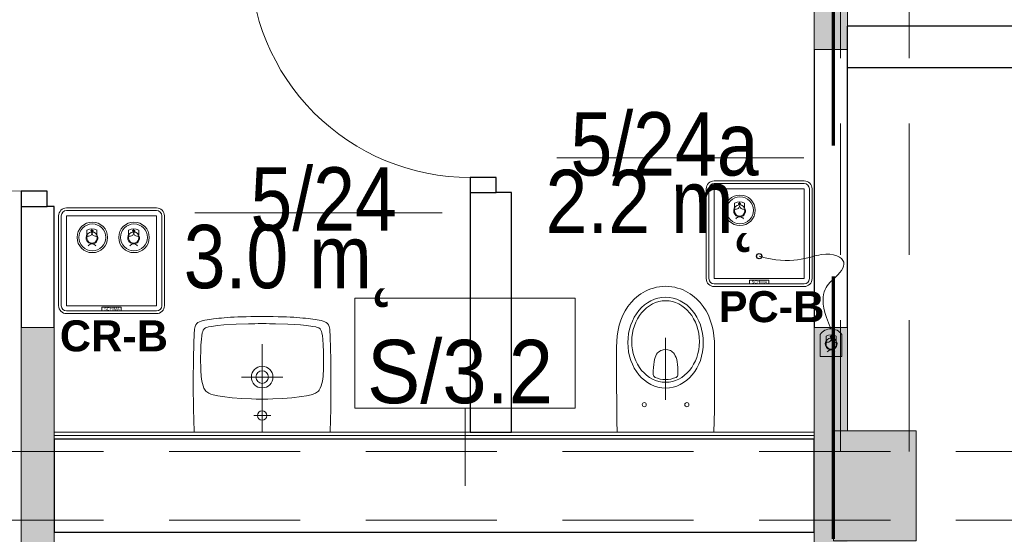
# Model space of a CAD drawing. Header units: centimetres. Extents: x -1316 to 21770, y -8842 to 3590.
# Tile 13 of 125: x -323 to 34, y 391 to 578. Entities that reach past the tile are written whole.
import ezdxf

# ---------------------------------------------------------------- set-up
doc = ezdxf.new("R2010")
doc.units = ezdxf.units.CM
for name, pattern in [('Długa kreska', [142.875, 95.25, -47.625]), ('Hidden', [71.4375, 47.625, -23.8125]), ('Ukryte', [71.438, 47.625, -23.813])]:
    doc.linetypes.add(name, pattern=pattern)
for name, color, linetype, lineweight in [('A-AREA-IDEN', 2, 'Continuous', 13), ('A-DETL', 90, 'Continuous', 9), ('A-DETL-GENF', 92, 'Continuous', 9), ('A-DETL-HDLN', 90, 'Ukryte', 9), ('A-DETL-MEDM', 33, 'Continuous', 13), ('A-DOOR', 31, 'Continuous', 13), ('A-WALL', 113, 'Continuous', 13), ('A-WALL-FNSH', 113, 'Continuous', 13), ('A-WALL-IDEN', 211, 'Continuous', 13), ('A-WALL-PATT', 111, 'Continuous', 13), ('P-SANR-FIXT', 6, 'Continuous', 9), ('PRZYW_Elementy_inst_przyw', 7, 'Continuous', 9), ('S-COLS', 52, 'Continuous', 13)]:
    doc.layers.add(name, color=color, linetype=linetype, lineweight=lineweight)
doc.styles.add('adam', font='arialbd.ttf')
doc.styles.add('Arial_11', font='arial.ttf', dxfattribs={"width": 0.85, "height": 23})
doc.styles.add('Arial_12', font='arial.ttf', dxfattribs={"width": 0.9, "height": 23})

# ---------------------------------------------------------------- blocks, each defined once
blk = doc.blocks.new('M_Concrete-rengular-Column - 300 x 400mm-1794511-5_piętro III __10_50 m_ - stan projektowany')
at = {"layer": 'S-COLS', "lineweight": 9}
blk.add_hatch(color=254, dxfattribs=at).paths.add_polyline_path([(15, -20), (15, 20), (-15, 20), (-15, -20)], flags=0)
for p, q in [((15, 20), (-15, 20)), ((-15, 20), (-15, -20)), ((15, -20), (15, 20)), ((-15, -20), (15, -20))]:
    blk.add_line(p, q, dxfattribs=at)
blk = doc.blocks.new('DRZWI 1S - automatyczna etykieta - Drzwi 80 _łazienkowe_-2398094-5_piętro III __10_50 m_ - stan projektowany')
at = {"layer": 'A-DETL-GENF'}
for p, q in [((-45.5, 7.5), (-45.5, -2)), ((-40, 7.5), (-45.5, 7.5)), ((-40, -2), (-40, 7.5)), ((45.5, 7.5), (40, 7.5)), ((40, 7.5), (40, -2)), ((45.5, -2), (45.5, 7.5)), ((-45.5, -2), (-40, -2)), ((40, -2), (45.5, -2))]:
    blk.add_line(p, q, dxfattribs=at)
at = {"layer": 'A-DETL-MEDM', "lineweight": 25}
for p, q in [((-40, 7.5), (-45.5, 7.5)), ((-45.5, 7.5), (-45.5, -2)), ((-40, -2), (-40, 7.5)), ((40, -2), (40, 7.5)), ((40, 7.5), (45.5, 7.5)), ((45.5, 7.5), (45.5, -2)), ((-45.5, -2), (-40, -2)), ((45.5, -2), (40, -2))]:
    blk.add_line(p, q, dxfattribs=at)
at = {"layer": 'A-DOOR'}
blk.add_line((40, 7.5), (40, 87.5), dxfattribs=at)
blk.add_arc((40, 7.5), 80, 90, 180, dxfattribs=at)
blk = doc.blocks.new('Miska ustępowa Nova Pro - Type 1-2357339-5_piętro III __10_50 m_ - stan projektowany')
at = {"layer": 'P-SANR-FIXT'}
for p, q in [((7.14, 71.54), (6.17, 71.14)), ((8.15, 71.86), (7.14, 71.54)), ((9.18, 72.13), (8.15, 71.86)), ((10.24, 72.33), (9.18, 72.13)), ((11.35, 72.45), (10.24, 72.33)), ((12.51, 72.5), (11.35, 72.45)), ((13.65, 72.45), (12.51, 72.5)), ((14.76, 72.33), (13.65, 72.45)), ((15.82, 72.13), (14.76, 72.33)), ((16.85, 71.86), (15.82, 72.13)), ((17.86, 71.54), (16.85, 71.86)), ((18.83, 71.14), (17.86, 71.54)), ((1.98, 68.53), (1.27, 67.89)), ((2.72, 69.12), (1.98, 68.53)), ((3.54, 69.69), (2.72, 69.12)), ((4.37, 70.21), (3.54, 69.69)), ((5.26, 70.7), (4.37, 70.21)), ((6.17, 71.14), (5.26, 70.7)), ((19.74, 70.7), (18.83, 71.14)), ((20.63, 70.21), (19.74, 70.7)), ((21.46, 69.69), (20.63, 70.21)), ((22.28, 69.12), (21.46, 69.69)), ((23.02, 68.53), (22.28, 69.12)), ((23.73, 67.89), (23.02, 68.53)), ((-1.2, 65.13), (-2.19, 63.57)), ((-0.04, 66.56), (-1.2, 65.13)), ((1.27, 67.89), (-0.04, 66.56)), ((25.04, 66.56), (23.73, 67.89)), ((26.2, 65.13), (25.04, 66.56)), ((27.19, 63.57), (26.2, 65.13)), ((-3.03, 61.94), (-3.74, 60.22)), ((-2.19, 63.57), (-3.03, 61.94)), ((28.03, 61.94), (27.19, 63.57)), ((28.74, 60.22), (28.03, 61.94)), ((-4.31, 58.39), (-4.73, 56.49)), ((-3.74, 60.22), (-4.31, 58.39)), ((29.31, 58.39), (28.74, 60.22)), ((29.75, 56.49), (29.31, 58.39)), ((-5.05, 54.52), (-5.24, 52.47)), ((-4.73, 56.49), (-5.05, 54.52)), ((12.5, 31.27), (12.5, 53.76)), ((30.05, 54.52), (29.75, 56.49)), ((30.24, 52.47), (30.05, 54.52)), ((-5.24, 52.47), (-5.32, 50.35)), ((-5.32, 50.35), (-5.32, 42.86)), ((30.32, 50.35), (30.24, 52.47)), ((30.32, 42.86), (30.32, 50.35)), ((8.47, 45.91), (8.69, 46.65)), ((8.69, 46.65), (8.96, 47.27)), ((8.96, 47.27), (9.26, 47.81)), ((9.26, 47.81), (9.6, 48.26)), ((9.6, 48.26), (9.97, 48.6)), ((9.97, 48.6), (10.37, 48.9)), ((10.37, 48.9), (10.79, 49.14)), ((10.79, 49.14), (11.21, 49.32)), ((11.21, 49.32), (11.62, 49.44)), ((11.62, 49.44), (12.51, 49.54)), ((12.51, 49.54), (13.38, 49.44)), ((13.38, 49.44), (13.8, 49.32)), ((13.8, 49.32), (14.24, 49.14)), ((14.24, 49.14), (14.63, 48.9)), ((14.63, 48.9), (15.03, 48.6)), ((15.03, 48.6), (15.4, 48.26)), ((15.4, 48.26), (15.74, 47.81)), ((15.74, 47.81), (16.04, 47.27)), ((16.04, 47.27), (16.31, 46.65)), ((16.31, 46.65), (16.53, 45.91)), ((8.05, 41.8), (8.1, 43.03)), ((8.1, 43.03), (8.2, 44.11)), ((8.2, 44.11), (8.32, 45.08)), ((8.32, 45.08), (8.47, 45.91)), ((16.53, 45.91), (16.71, 45.08)), ((16.71, 45.08), (16.83, 44.11)), ((16.83, 44.11), (16.9, 43.03)), ((16.9, 43.03), (16.95, 41.8)), ((-5.32, 42.86), (-5.29, 35.28)), ((8.05, 40.44), (8.05, 41.8)), ((8.1, 40.12), (8.05, 40.44)), ((8.22, 39.82), (8.1, 40.12)), ((8.42, 39.58), (8.22, 39.82)), ((8.67, 39.4), (8.42, 39.58)), ((9.6, 39.06), (8.67, 39.4)), ((16.34, 39.4), (15.4, 39.06)), ((16.58, 39.58), (16.34, 39.4)), ((16.78, 39.82), (16.58, 39.58)), ((16.93, 40.12), (16.78, 39.82)), ((16.95, 40.44), (16.93, 40.12)), ((16.95, 41.8), (16.95, 40.44)), ((30.29, 35.28), (30.32, 42.86)), ((10.56, 38.79), (9.6, 39.06)), ((11.53, 38.64), (10.56, 38.79)), ((12.51, 38.59), (11.53, 38.64)), ((13.47, 38.64), (12.51, 38.59)), ((14.44, 38.79), (13.47, 38.64)), ((15.4, 39.06), (14.44, 38.79)), ((-5.29, 35.28), (-5.24, 31.44)), ((30.27, 31.44), (30.29, 35.28)), ((-5.24, 31.44), (-5.2, 27.52)), ((30.22, 27.52), (30.27, 31.44)), ((-5.2, 27.52), (-5.15, 23.54)), ((30.15, 23.54), (30.22, 27.52)), ((-5.15, 23.54), (-5.05, 19.5)), ((30.05, 19.5), (30.15, 23.54))]:
    blk.add_line(p, q, dxfattribs=at)
for centre in [(4.76, 29.5), (20.24, 29.5)]:
    blk.add_circle(centre, 0.752, dxfattribs=at)
for centre, major_axis, ratio in [((12.5, 52.01), (0, 16.5), 0.830338), ((12.5, 52.42), (0, 14.8), 0.83084)]:
    blk.add_ellipse(centre, major_axis=major_axis, ratio=ratio, dxfattribs=at)
blk = doc.blocks.new('Umywalka koło Nova Pro - Pro 50-2362071-5_piętro III __10_50 m_ - stan projektowany')
at = {"layer": 'P-SANR-FIXT'}
for p, q in [((-4.2, 60.75), (-3.27, 60.86)), ((-3.27, 60.86), (-4.2, 60.75)), ((-3.27, 60.86), (-2.28, 60.94)), ((-2.28, 60.94), (-3.27, 60.86)), ((-2.28, 60.94), (-1.24, 61.02)), ((-1.24, 61.02), (-2.28, 60.94)), ((-1.24, 61.02), (-0.15, 61.13)), ((-0.15, 61.13), (-1.24, 61.02)), ((-0.15, 61.13), (1.05, 61.21)), ((1.05, 61.21), (-0.15, 61.13)), ((1.05, 61.21), (2.3, 61.26)), ((2.3, 61.26), (1.05, 61.21)), ((2.3, 61.26), (3.66, 61.34)), ((3.66, 61.34), (2.3, 61.26)), ((3.66, 61.34), (5.12, 61.39)), ((5.12, 61.39), (3.66, 61.34)), ((5.12, 61.39), (6.72, 61.45)), ((6.72, 61.45), (5.12, 61.39)), ((6.72, 61.45), (8.45, 61.47)), ((8.45, 61.47), (6.72, 61.45)), ((8.45, 61.47), (10.4, 61.5)), ((10.4, 61.5), (8.45, 61.47)), ((10.4, 61.5), (14.63, 61.5)), ((14.63, 61.5), (10.4, 61.5)), ((14.63, 61.5), (16.55, 61.47)), ((16.55, 61.47), (14.63, 61.5)), ((16.55, 61.47), (18.31, 61.45)), ((18.31, 61.45), (16.55, 61.47)), ((18.31, 61.45), (19.88, 61.39)), ((19.88, 61.39), (18.31, 61.45)), ((19.88, 61.39), (21.34, 61.34)), ((21.34, 61.34), (19.88, 61.39)), ((21.34, 61.34), (22.7, 61.26)), ((22.7, 61.26), (21.34, 61.34)), ((22.7, 61.26), (23.98, 61.21)), ((23.98, 61.21), (22.7, 61.26)), ((23.98, 61.21), (25.15, 61.13)), ((25.15, 61.13), (23.98, 61.21)), ((25.15, 61.13), (26.24, 61.02)), ((26.24, 61.02), (25.15, 61.13)), ((26.24, 61.02), (27.31, 60.94)), ((27.31, 60.94), (26.24, 61.02)), ((27.31, 60.94), (28.29, 60.86)), ((28.29, 60.86), (27.31, 60.94)), ((28.29, 60.86), (29.23, 60.75)), ((29.23, 60.75), (28.29, 60.86)), ((-12, 56.87), (-11.92, 57.37)), ((-11.92, 57.37), (-11.82, 57.88)), ((-11.82, 57.88), (-11.71, 58.17)), ((-11.6, 58.46), (-11.79, 57.88)), ((-11.71, 58.17), (-11.6, 58.46)), ((-11.6, 58.46), (-11.26, 58.97)), ((-11.26, 58.97), (-11.6, 58.46)), ((-11.26, 58.97), (-10.8, 59.34)), ((-10.8, 59.34), (-11.26, 58.97)), ((-10.8, 59.34), (-10.24, 59.61)), ((-10.24, 59.61), (-10.8, 59.34)), ((-10.24, 59.61), (-9.61, 59.82)), ((-9.61, 59.82), (-10.24, 59.61)), ((-9.61, 59.82), (-8.94, 60.01)), ((-8.94, 60.01), (-9.61, 59.82)), ((-8.94, 60.01), (-8.25, 60.14)), ((-8.25, 60.14), (-8.94, 60.01)), ((-8.51, 57.05), (-8.03, 57.35)), ((-8.25, 60.14), (-7.5, 60.3)), ((-7.5, 60.3), (-8.25, 60.14)), ((-8.03, 57.35), (-7.53, 57.56)), ((-7.53, 57.56), (-6.97, 57.72)), ((-7.5, 60.3), (-6.73, 60.41)), ((-6.73, 60.41), (-7.5, 60.3)), ((-6.97, 57.72), (-5.88, 57.93)), ((-6.73, 60.41), (-5.93, 60.54)), ((-5.93, 60.54), (-6.73, 60.41)), ((-5.93, 60.54), (-5.1, 60.65)), ((-5.1, 60.65), (-5.93, 60.54)), ((-5.88, 57.93), (-3.64, 58.25)), ((-5.1, 60.65), (-4.2, 60.75)), ((-4.2, 60.75), (-5.1, 60.65)), ((-3.64, 58.25), (-1.4, 58.44)), ((-1.4, 58.44), (3.1, 58.68)), ((3.1, 58.68), (7.6, 58.81)), ((7.6, 58.81), (9.86, 58.89)), ((9.86, 58.89), (11.04, 58.92)), ((11.04, 58.92), (11.7, 58.92)), ((11.7, 58.92), (12.5, 58.94)), ((12.5, 58.94), (13.3, 58.92)), ((13.3, 58.92), (13.99, 58.92)), ((13.99, 58.92), (15.14, 58.89)), ((15.14, 58.89), (17.4, 58.81)), ((17.4, 58.81), (21.9, 58.68)), ((21.9, 58.68), (26.4, 58.44)), ((26.4, 58.44), (28.64, 58.25)), ((28.64, 58.25), (30.88, 57.93)), ((29.23, 60.75), (30.1, 60.65)), ((30.1, 60.65), (29.23, 60.75)), ((30.1, 60.65), (30.93, 60.54)), ((30.93, 60.54), (30.1, 60.65)), ((30.88, 57.93), (31.97, 57.72)), ((30.93, 60.54), (31.76, 60.41)), ((31.76, 60.41), (30.93, 60.54)), ((31.76, 60.41), (32.5, 60.3)), ((32.5, 60.3), (31.76, 60.41)), ((31.97, 57.72), (32.53, 57.56)), ((32.5, 60.3), (33.25, 60.14)), ((33.25, 60.14), (32.5, 60.3)), ((32.53, 57.56), (33.06, 57.35)), ((33.06, 57.35), (33.54, 57.05)), ((33.25, 60.14), (33.97, 60.01)), ((33.97, 60.01), (33.25, 60.14)), ((33.97, 60.01), (34.63, 59.82)), ((34.63, 59.82), (33.97, 60.01)), ((34.63, 59.82), (35.24, 59.61)), ((35.24, 59.61), (34.63, 59.82)), ((35.24, 59.61), (35.8, 59.34)), ((35.8, 59.34), (35.24, 59.61)), ((35.8, 59.34), (36.28, 58.97)), ((36.28, 58.97), (35.8, 59.34)), ((36.28, 58.97), (36.6, 58.46)), ((36.6, 58.46), (36.28, 58.97)), ((36.6, 58.46), (36.82, 57.88)), ((36.82, 57.88), (36.92, 57.37)), ((36.92, 57.37), (37.03, 56.87)), ((-12.24, 53.11), (-12.22, 53.78)), ((-12.22, 53.78), (-12.19, 54.44)), ((-12.19, 54.44), (-12.16, 55.08)), ((-12.16, 55.08), (-12.14, 55.72)), ((-12.14, 55.72), (-12.08, 56.31)), ((-12.08, 56.31), (-12, 56.87)), ((-9.53, 53.32), (-9.39, 54.44)), ((-9.39, 54.44), (-9.21, 55.53)), ((-9.21, 55.53), (-9.05, 56.09)), ((-9.05, 56.09), (-8.86, 56.6)), ((-8.86, 56.6), (-8.7, 56.84)), ((-8.7, 56.84), (-8.51, 57.05)), ((33.54, 57.05), (33.73, 56.84)), ((33.73, 56.84), (33.86, 56.6)), ((33.86, 56.6), (34.07, 56.09)), ((34.07, 56.09), (34.21, 55.53)), ((34.21, 55.53), (34.39, 54.44)), ((34.39, 54.44), (34.53, 53.32)), ((37.03, 56.87), (37.08, 56.31)), ((37.08, 56.31), (37.14, 55.72)), ((37.14, 55.72), (37.16, 55.08)), ((37.16, 55.08), (37.19, 54.44)), ((37.19, 54.44), (37.22, 53.78)), ((37.22, 53.78), (37.24, 53.11)), ((-12.35, 50.15), (-12.32, 50.93)), ((-12.35, 49.38), (-12.35, 50.15)), ((-12.32, 50.93), (-12.3, 51.67)), ((-12.3, 51.67), (-12.27, 52.39)), ((-12.27, 52.39), (-12.24, 53.11)), ((-9.79, 48.82), (-9.71, 51.06)), ((-9.71, 51.06), (-9.53, 53.32)), ((12.5, 19.5), (12.5, 51.5)), ((34.53, 53.32), (34.71, 51.06)), ((34.71, 51.06), (34.82, 48.82)), ((37.24, 53.11), (37.27, 52.39)), ((37.27, 52.39), (37.3, 51.67)), ((37.3, 51.67), (37.32, 50.93)), ((37.32, 50.93), (37.35, 50.15)), ((37.35, 50.15), (37.35, 49.38)), ((-12.43, 45.89), (-12.4, 46.8)), ((-12.4, 47.38), (-12.38, 48.56)), ((-12.4, 46.8), (-12.4, 47.38)), ((-12.38, 48.56), (-12.35, 49.38)), ((-9.84, 46.56), (-9.79, 48.82)), ((-9.76, 42.06), (-9.84, 46.56)), ((34.84, 46.56), (34.76, 42.06)), ((34.82, 48.82), (34.84, 46.56)), ((37.35, 49.38), (37.38, 48.56)), ((37.38, 48.56), (37.4, 47.38)), ((37.4, 47.38), (37.43, 46.8)), ((37.43, 46.8), (37.43, 45.89)), ((-12.48, 41.31), (-12.46, 42.99)), ((-12.46, 44), (-12.43, 44.96)), ((-12.46, 42.99), (-12.46, 44)), ((-12.43, 44.96), (-12.43, 45.89)), ((37.43, 45.89), (37.46, 44.96)), ((37.46, 44.96), (37.46, 44)), ((37.46, 44), (37.48, 42.99)), ((37.48, 42.99), (37.48, 41.31)), ((-12.51, 37.8), (-12.48, 39.63)), ((-12.48, 39.63), (-12.48, 41.31)), ((-9.74, 41.37), (-9.76, 42.06)), ((-9.71, 41.05), (-9.74, 41.37)), ((-9.69, 40.65), (-9.71, 41.05)), ((-9.61, 39.77), (-9.69, 40.65)), ((-9.37, 38.04), (-9.61, 39.77)), ((20.01, 39.5), (5.01, 39.5)), ((34.63, 39.77), (34.37, 38.04)), ((34.69, 40.65), (34.63, 39.77)), ((34.71, 41.05), (34.69, 40.65)), ((34.74, 41.37), (34.71, 41.05)), ((34.76, 42.06), (34.74, 41.37)), ((37.48, 41.31), (37.51, 39.63)), ((37.51, 39.63), (37.51, 35.77)), ((-12.48, 35.77), (-12.51, 37.8)), ((-12.48, 33.48), (-12.48, 35.77)), ((-8.91, 36.36), (-9.37, 38.04)), ((-8.62, 35.53), (-8.91, 36.36)), ((33.91, 36.36), (33.62, 35.53)), ((34.37, 38.04), (33.91, 36.36)), ((37.51, 35.77), (37.48, 33.48)), ((-12.45, 30.85), (-12.48, 33.48)), ((-8.19, 34.76), (-8.62, 35.53)), ((-7.93, 34.41), (-8.19, 34.76)), ((-7.61, 34.12), (-7.93, 34.41)), ((-6.89, 33.64), (-7.61, 34.12)), ((-6.09, 33.3), (-6.89, 33.64)), ((-5.24, 33.03), (-6.09, 33.3)), ((-3.53, 32.66), (-5.24, 33.03)), ((-1.83, 32.39), (-3.53, 32.66)), ((1.66, 31.99), (-1.83, 32.39)), ((26.83, 32.39), (23.34, 31.99)), ((28.56, 32.66), (26.83, 32.39)), ((30.26, 33.03), (28.56, 32.66)), ((31.09, 33.3), (30.26, 33.03)), ((31.89, 33.64), (31.09, 33.3)), ((32.61, 34.12), (31.89, 33.64)), ((32.93, 34.41), (32.61, 34.12)), ((33.19, 34.76), (32.93, 34.41)), ((33.62, 35.53), (33.19, 34.76)), ((37.48, 33.48), (37.45, 30.85)), ((-12.4, 27.78), (-12.45, 30.85)), ((5.15, 31.7), (1.66, 31.99)), ((8.64, 31.56), (5.15, 31.7)), ((10.37, 31.51), (8.64, 31.56)), ((14.63, 31.51), (10.37, 31.51)), ((16.36, 31.56), (14.63, 31.51)), ((19.88, 31.7), (16.36, 31.56)), ((23.34, 31.99), (19.88, 31.7)), ((37.45, 30.85), (37.4, 27.78)), ((-12.32, 24.08), (-12.4, 27.78)), ((15.72, 25.52), (9.46, 25.52)), ((37.4, 27.78), (37.32, 24.08)), ((-12.19, 19.5), (-12.32, 24.08)), ((37.32, 24.08), (37.19, 19.5))]:
    blk.add_line(p, q, dxfattribs=at)
for centre, radius in [((12.51, 39.5), 3.92), ((12.51, 39.5), 2.28), ((12.5, 25.52), 1.72)]:
    blk.add_circle(centre, radius, dxfattribs=at)
blk = doc.blocks.new('DRZWI 1S - automatyczna etykieta - Drzwi 90 _łazienkowe_-2252079-5_piętro III __10_50 m_ - stan projektowany')
at = {"layer": 'A-DETL-GENF'}
for p, q in [((-50.5, 6), (-50.5, -3.5)), ((-45, 6), (-50.5, 6)), ((-45, -3.5), (-45, 6)), ((50.5, 6), (45, 6)), ((45, 6), (45, -3.5)), ((50.5, -3.5), (50.5, 6)), ((-50.5, -3.5), (-45, -3.5)), ((45, -3.5), (50.5, -3.5))]:
    blk.add_line(p, q, dxfattribs=at)
at = {"layer": 'A-DETL-MEDM', "lineweight": 25}
for p, q in [((-45, 6), (-50.5, 6)), ((-50.5, 6), (-50.5, -3.5)), ((-45, -3.5), (-45, 6)), ((45, -3.5), (45, 6)), ((45, 6), (50.5, 6)), ((50.5, 6), (50.5, -3.5)), ((-50.5, -3.5), (-45, -3.5)), ((50.5, -3.5), (45, -3.5))]:
    blk.add_line(p, q, dxfattribs=at)
at = {"layer": 'A-DOOR'}
blk.add_line((45, 6), (45, 96), dxfattribs=at)
blk.add_arc((45, 6), 90, 90, 180, dxfattribs=at)
blk = doc.blocks.new('METKA_POMIESZCZENIA2 - Krótka - bez ramki 2-2396683-5_piętro III __10_50 m_ - stan projektowany')
at = {"layer": 'A-AREA-IDEN'}
blk.add_line((0.0976, 0), (-0.8, 0), dxfattribs=at)
blk = doc.blocks.new('ET sciana_AT7 - 10mm-2270614-5_piętro III __10_50 m_ - stan projektowany')
at = {"layer": 'A-WALL-IDEN'}
for p, q in [((-0.4, 0.196875), (0.4, 0.196875)), ((-0.4, -0.203125), (-0.4, 0.196875)), ((0.4, 0.196875), (0.4, -0.203125)), ((-0.4, -0.203125), (0.4, -0.203125))]:
    blk.add_line(p, q, dxfattribs=at)
blk = doc.blocks.new('Ikona')
at = {"layer": 'PRZYW_Elementy_inst_przyw'}
h = blk.add_hatch(color=1, dxfattribs=at)
h.dxf.hatch_style = 1
h.paths.add_polyline_path([(-1065.97, 3801.31), (-1066.17, 3801.31), (-1066.17, 3801.08), (-1065.97, 3801.08)])
h.paths.add_polyline_path([(-1065.97, 3801.08), (-1066.17, 3801.08), (-1066.17, 3800.87), (-1065.97, 3800.87)])
h.paths.add_polyline_path([(-1065.74, 3801.08), (-1065.97, 3801.08), (-1065.97, 3800.87), (-1065.74, 3800.87)])
h.paths.add_polyline_path([(-1066.17, 3801.08), (-1066.41, 3801.08), (-1066.41, 3800.87), (-1066.17, 3800.87)])
h.paths.add_polyline_path([(-1065.97, 3800.87), (-1066.17, 3800.87), (-1066.17, 3800.64), (-1065.97, 3800.64)])
at = {"layer": 'PRZYW_Elementy_inst_przyw', "color": 1}
for p, q in [((-1067.65, 3799.71), (-1067.65, 3801.21)), ((-1064.49, 3799.71), (-1064.49, 3801.21))]:
    blk.add_line(p, q, dxfattribs=at)
for points in [[(-1066.17, 3801.31), (-1065.97, 3801.31), (-1065.97, 3800.64), (-1066.17, 3800.64)], [(-1065.74, 3801.08), (-1065.74, 3800.87), (-1066.41, 3800.87), (-1066.41, 3801.08)]]:
    blk.add_lwpolyline(points, close=True, dxfattribs=at)
for centre, radius, start, end in [((-1066.07, 3798.03), 3.55, 63.5398, 116.4602), ((-1066.07, 3798.74), 1.85, 31.7978, 276.8309), ((-1066.06, 3798.68), 1.6, 156.7793, 23.2207), ((-1066.07, 3798.72), 1.65, 89.6447, 89.8927), ((-1066.08, 3798.74), 1.86, 277.2029, 31.4258), ((-1066.07, 3795.45), 1.43, 32.8175, 147.1825)]:
    blk.add_arc(centre, radius, start, end, dxfattribs=at)
at = {"layer": 'PRZYW_Elementy_inst_przyw', "color": 1, "lineweight": 5}
for centre, start, end in [((-1067.2, 3800.4), 253.1892, 358.3615), ((-1064.92, 3800.4), 181.6385, 286.8108)]:
    blk.add_arc(centre, 1.14, start, end, dxfattribs=at)
blk = doc.blocks.new('PC-B')
at = {"layer": 'PRZYW_Elementy_inst_przyw'}
for p, q in [((16.32, 0), (-16.32, 0)), ((-19.2, -2.88), (-19.2, -35.52)), ((-18.24, -2.88), (-18.24, -35.52)), ((-16.32, -0.96), (16.32, -0.96)), ((18.24, -2.88), (18.24, -35.52)), ((19.2, -35.52), (19.2, -2.88)), ((-16.32, -37.44), (16.32, -37.44)), ((-16.32, -38.4), (16.32, -38.4))]:
    blk.add_line(p, q, dxfattribs=at)
at = {"layer": 'PRZYW_Elementy_inst_przyw', "color": 7}
blk.add_lwpolyline([(-16.32, -2.88), (16.32, -2.88), (16.32, -35.52), (-16.32, -35.52)], close=True, dxfattribs=at)
at = {"layer": 'PRZYW_Elementy_inst_przyw', "color": 0}
blk.add_lwpolyline([(-3.49, -36.08), (3.49, -36.08), (3.49, -37.44), (-3.49, -37.44)], close=True, dxfattribs=at)
at = {"layer": 'PRZYW_Elementy_inst_przyw', "color": 0, "lineweight": 5, "ltscale": 0.4}
blk.add_lwpolyline([(29.98, -55.8), (29.98, -63.78), (22.13, -63.78), (22.13, -55.8)], dxfattribs=at)
at = {"layer": 'PRZYW_Elementy_inst_przyw', "lineweight": 5}
for radius in [5.55, 4.87]:
    blk.add_circle((-6.96, -10.7), radius, dxfattribs=at)
at = {"layer": 'PRZYW_Elementy_inst_przyw', "linetype": 'Continuous', "lineweight": -3, "ltscale": 0.4}
blk.add_circle((0, -27.36), 0.96, dxfattribs=at)
at = {"layer": 'PRZYW_Elementy_inst_przyw'}
for centre, radius, start, end in [((-16.32, -2.88), 2.88, 90, 180), ((16.32, -2.88), 2.88, 0, 90), ((-16.32, -2.88), 1.92, 90, 180), ((16.32, -2.88), 1.92, 0, 90), ((-16.32, -35.52), 2.88, 180, 270), ((-16.32, -35.52), 1.92, 180, 270), ((16.32, -35.52), 2.88, 270, 0), ((16.32, -35.52), 1.92, 270, 0)]:
    blk.add_arc(centre, radius, start, end, dxfattribs=at)
at = {"layer": 'PRZYW_Elementy_inst_przyw', "color": 0, "lineweight": 5, "ltscale": 0.4}
blk.add_arc((26.05, -58.49), 4.75, 34.3565, 145.6435, dxfattribs=at)
at = {"layer": 'PRZYW_Elementy_inst_przyw', "color": 0, "linetype": 'Continuous', "lineweight": 5, "ltscale": 0.4}
blk.add_open_spline([(0, -27.36), (11.69, -30.77), (24.21, -24.31), (33.16, -29.41), (27.42, -35.44), (20.7, -41.6), (26.05, -53.73)], degree=3, dxfattribs=at)
at = {"layer": 'PRZYW_Elementy_inst_przyw', "lineweight": 5, "xscale": 1.155937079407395, "yscale": 1.155937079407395, "zscale": 1.155937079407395}
for p in [(1225.21, -4402), (1258.45, -4450.36)]:
    blk.add_blockref('Ikona', p, dxfattribs=at)
at = {"layer": 'PRZYW_Elementy_inst_przyw', "color": 0, "insert": (-2.71, -36.19), "char_height": 1.056, "attachment_point": 1}
blk.add_mtext_dynamic_manual_height_columns('SCHIMA', width=11.8192, gutter_width=12.5, heights=[0], dxfattribs=at)
at = {"layer": 'PRZYW_Elementy_inst_przyw', "color": 7, "linetype": 'Continuous', "lineweight": -3, "style": 'adam'}
blk.add_attdef('NAZWA', (-14.71, -51.32), '', height=11.25, dxfattribs=at)
blk = doc.blocks.new('Ikona2')
at = {"layer": 'PRZYW_Elementy_inst_przyw'}
h = blk.add_hatch(color=106, dxfattribs=at)
h.dxf.hatch_style = 1
h.paths.add_polyline_path([(0.1, -0.27), (-0.1, -0.27), (-0.1, -0.5), (0.1, -0.5)])
h.paths.add_polyline_path([(0.1, -0.5), (-0.1, -0.5), (-0.1, -0.7), (0.1, -0.7)])
h.paths.add_polyline_path([(0.34, -0.5), (0.1, -0.5), (0.1, -0.7), (0.34, -0.7)])
h.paths.add_polyline_path([(-0.1, -0.5), (-0.34, -0.5), (-0.34, -0.7), (-0.1, -0.7)])
h.paths.add_polyline_path([(0.1, -0.7), (-0.1, -0.7), (-0.1, -0.94), (0.1, -0.94)])
at = {"layer": 'PRZYW_Elementy_inst_przyw', "color": 106}
for p, q in [((-1.58, -1.86), (-1.58, -0.37)), ((1.58, -1.86), (1.58, -0.37))]:
    blk.add_line(p, q, dxfattribs=at)
for points in [[(0.34, -0.5), (0.34, -0.7), (-0.34, -0.7), (-0.34, -0.5)], [(-0.1, -0.27), (0.1, -0.27), (0.1, -0.94), (-0.1, -0.94)]]:
    blk.add_lwpolyline(points, close=True, dxfattribs=at)
for centre, radius, start, end in [((0, -3.55), 3.55, 63.5398, 116.4602), ((0, -2.84), 1.85, 31.7978, 276.8309), ((0.01, -2.9), 1.6, 156.7793, 23.2207), ((0, -2.85), 1.65, 89.6447, 89.8927), ((-0.01, -2.84), 1.86, 277.2029, 31.4258), ((0, -6.13), 1.43, 32.8175, 147.1825)]:
    blk.add_arc(centre, radius, start, end, dxfattribs=at)
at = {"layer": 'PRZYW_Elementy_inst_przyw', "color": 106, "lineweight": 5}
for centre, start, end in [((-1.13, -1.18), 253.1892, 358.3615), ((1.15, -1.18), 181.6385, 286.8108)]:
    blk.add_arc(centre, 1.14, start, end, dxfattribs=at)
blk = doc.blocks.new('UK4-PPO')
at = {"layer": 'PRZYW_Elementy_inst_przyw'}
for p, q in [((19.21, 19.17), (-13.43, 19.17)), ((-13.43, 18.21), (19.21, 18.21)), ((-16.31, 16.29), (-16.31, -16.35)), ((-15.35, 16.29), (-15.35, -16.35)), ((21.13, 16.29), (21.13, -16.35)), ((22.09, -16.35), (22.09, 16.29)), ((-13.43, -18.27), (19.21, -18.27)), ((-13.43, -19.23), (19.21, -19.23))]:
    blk.add_line(p, q, dxfattribs=at)
at = {"layer": 'PRZYW_Elementy_inst_przyw', "color": 7}
blk.add_lwpolyline([(-13.43, 16.29), (19.21, 16.29), (19.21, -16.35), (-13.43, -16.35)], close=True, dxfattribs=at)
at = {"layer": 'PRZYW_Elementy_inst_przyw', "color": 0}
blk.add_lwpolyline([(-0.6, -16.91), (6.38, -16.91), (6.38, -18.27), (-0.6, -18.27)], close=True, dxfattribs=at)
at = {"layer": 'PRZYW_Elementy_inst_przyw', "lineweight": 5}
for centre, radius in [((-4.07, 8.47), 5.55), ((-4.07, 8.47), 4.87), ((11.05, 8.47), 5.55), ((11.05, 8.47), 4.87)]:
    blk.add_circle(centre, radius, dxfattribs=at)
at = {"layer": 'PRZYW_Elementy_inst_przyw'}
for centre, radius, start, end in [((-13.43, 16.29), 2.88, 90, 180), ((-13.43, 16.29), 1.92, 90, 180), ((19.21, 16.29), 2.88, 0, 90), ((19.21, 16.29), 1.92, 0, 90), ((-13.43, -16.35), 2.88, 180, 270), ((-13.43, -16.35), 1.92, 180, 270), ((19.21, -16.35), 2.88, 270, 0), ((19.21, -16.35), 1.92, 270, 0)]:
    blk.add_arc(centre, radius, start, end, dxfattribs=at)
at = {"layer": 'PRZYW_Elementy_inst_przyw', "lineweight": 5, "xscale": 1.155937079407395, "yscale": 1.155937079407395, "zscale": 1.155937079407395}
for name, p in [('Ikona', (1228.1, -4382.83)), ('Ikona2', (10.92, 11.56))]:
    blk.add_blockref(name, p, dxfattribs=at)
at = {"layer": 'PRZYW_Elementy_inst_przyw', "color": 0, "insert": (0.18, -17.02), "char_height": 1.056, "attachment_point": 1}
blk.add_mtext_dynamic_manual_height_columns('SCHIMA', width=11.8192, gutter_width=12.5, heights=[0], dxfattribs=at)

msp = doc.modelspace()

# ---------------------------------------------------------------- hatches: boundary and pattern name
at = {"layer": 'A-WALL-PATT'}
h = msp.add_hatch(color=9, dxfattribs=at)
h.paths.add_polyline_path([(-22.62, 122.33), (-22.62, 388.33), (-27.62, 388.33), (-27.62, 428.33), (-22.62, 428.33), (-22.62, 465.83), (-34.62, 465.83), (-34.62, 122.33)], flags=0)
h.paths.add_polyline_path([(-34.62, 566.83), (-22.62, 566.83), (-22.62, 873.33), (-27.62, 873.33), (-27.62, 903.33), (-22.62, 903.33), (-22.62, 908.33), (-34.62, 908.33), (-34.62, 625.33)], flags=0)
h = msp.add_hatch(color=9, dxfattribs=at)
h.paths.add_polyline_path([(-313.12, 122.33), (-310.62, 122.33), (-310.62, 176.83), (-322.62, 176.83), (-322.62, 122.33)], flags=0)
h.paths.add_polyline_path([(-310.62, 307.83), (-310.62, 465.83), (-322.62, 465.83), (-322.62, 307.83), (-313.12, 307.83)], flags=0)
h.paths.add_polyline_path([(-310.62, 610.83), (-310.62, 647.83), (-322.62, 647.83), (-322.62, 610.83), (-313.12, 610.83)], flags=0)
h.paths.add_polyline_path([(-322.62, 757.83), (-310.62, 757.83), (-310.62, 896.33), (-322.62, 896.33), (-322.62, 788.28)], flags=0)

# ---------------------------------------------------------------- linework, layer by layer
at = {"layer": 'A-DETL', "linetype": 'Długa kreska', "lineweight": 70}
msp.add_line((-27.62, 103.33), (-27.62, 800.33), dxfattribs=at)
at = {"layer": 'A-DETL-HDLN'}
for p, q in [((-25.12, 420.83), (-25.12, 2793.33)), ((-0.12, 420.83), (-0.12, 2793.33)), ((-1197.62, 420.83), (1172.38, 420.83)), ((-1197.62, 395.83), (1172.38, 395.83))]:
    msp.add_line(p, q, dxfattribs=at)
at = {"layer": 'A-WALL', "lineweight": 9}
for p, q in [((-22.62, 575.33), (-22.62, 797.33)), ((-34.62, 625.33), (-34.62, 566.83)), ((-322.62, 465.83), (-322.62, 307.83)), ((-310.62, 307.83), (-310.62, 465.83)), ((-34.62, 465.83), (-34.62, 122.33)), ((-22.62, 428.33), (-22.62, 465.83))]:
    msp.add_line(p, q, dxfattribs=at)
at = {"layer": 'A-WALL', "color": 7, "lineweight": 25}
for p, q in [((285.38, 575.33), (-22.62, 575.33)), ((-22.62, 465.83), (-22.62, 575.33)), ((-34.62, 566.83), (-34.62, 465.83)), ((-22.62, 560.33), (285.38, 560.33)), ((-159.62, 514.83), (-159.62, 427.83)), ((-144.62, 514.83), (-150.12, 514.83)), ((-144.62, 427.83), (-144.62, 514.83)), ((-322.62, 509.83), (-322.62, 465.83)), ((-310.62, 509.83), (-313.12, 509.83)), ((-310.62, 465.83), (-310.62, 509.83)), ((-159.62, 427.83), (-144.62, 427.83)), ((-310.62, 425.33), (-310.62, 391.33)), ((-34.62, 425.33), (-310.62, 425.33)), ((-34.62, 391.33), (-34.62, 425.33)), ((-34.62, 391.33), (-310.62, 391.33))]:
    msp.add_line(p, q, dxfattribs=at)
at = {"layer": 'A-WALL'}
for p, q in [((-34.62, 566.83), (-22.62, 566.83)), ((-310.62, 465.83), (-322.62, 465.83)), ((-22.62, 465.83), (-34.62, 465.83)), ((-34.62, 426.58), (-310.62, 426.58))]:
    msp.add_line(p, q, dxfattribs=at)
at = {"layer": 'A-WALL-FNSH', "color": 250, "lineweight": 9}
msp.add_line((-34.62, 427.83), (-310.62, 427.83), dxfattribs=at)
at = {"layer": 'A-WALL-IDEN'}
msp.add_line((-161.43, 408.33), (-161.43, 436.52), dxfattribs=at)

# ---------------------------------------------------------------- block references
at = {"layer": 'A-AREA-IDEN', "xscale": 99.99999999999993, "yscale": 99.99999999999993, "zscale": 99.99999999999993}
for p in [(-48.16, 527.51), (-179.55, 507.51)]:
    msp.add_blockref('METKA_POMIESZCZENIA2 - Krótka - bez ramki 2-2396683-5_piętro III __10_50 m_ - stan projektowany', p, dxfattribs=at)
at = {"layer": 'A-DOOR'}
for name, p, rotation in [('DRZWI 1S - automatyczna etykieta - Drzwi 90 _łazienkowe_-2252079-5_piętro III __10_50 m_ - stan projektowany', (-316.62, 560.33), 89.99999999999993), ('DRZWI 1S - automatyczna etykieta - Drzwi 80 _łazienkowe_-2398094-5_piętro III __10_50 m_ - stan projektowany', (-152.12, 560.33), 90.00000000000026)]:
    msp.add_blockref(name, p, dxfattribs=dict(at, rotation=rotation))
at = {"layer": 'A-WALL-IDEN', "xscale": 99.99999999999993, "yscale": 99.99999999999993, "zscale": 99.99999999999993}
msp.add_blockref('ET sciana_AT7 - 10mm-2270614-5_piętro III __10_50 m_ - stan projektowany', (-161.43, 456.83), dxfattribs=at)
at = {"layer": 'P-SANR-FIXT'}
for name, p in [('Miska ustępowa Nova Pro - Type 1-2357339-5_piętro III __10_50 m_ - stan projektowany', (-101.12, 408.33)), ('Umywalka koło Nova Pro - Pro 50-2362071-5_piętro III __10_50 m_ - stan projektowany', (-247.62, 408.33))]:
    msp.add_blockref(name, p, dxfattribs=at)
at = {"layer": 'PRZYW_Elementy_inst_przyw', "linetype": 'Hidden', "lineweight": 5}
msp.add_blockref('PC-B', (-54.64, 519.11), dxfattribs=at).add_auto_attribs({'NAZWA': 'PC-B'})
at = {"layer": 'PRZYW_Elementy_inst_przyw'}
ref = msp.add_blockref('UK4-PPO', (-292.69, 490.11), dxfattribs=at)
ref.add_attrib('NAZWA', 'CR-B', (-308.57, 457.19), dxfattribs={"color": 7, "linetype": 'Continuous', "lineweight": -3, "height": 11.25, "style": 'adam'})
at = {"layer": 'S-COLS', "lineweight": 9}
msp.add_blockref('M_Concrete-rengular-Column - 300 x 400mm-1794511-5_piętro III __10_50 m_ - stan projektowany', (-12.62, 408.33), dxfattribs=at)

# ---------------------------------------------------------------- texts
at = {"layer": 'A-AREA-IDEN', "color": 0, "char_height": 23, "line_spacing_factor": 0.936439, "style": 'Arial_11'}
for s, insert, width, attachment_point in [('\\pxqr,t3.69565,7.3913,11.08696,14.78261,18.47826,22.17391,25.86957,29.56522,33.26087,36.95652,40.65217,44.34783,48.04348,51.73913,55.43478,59.13043,62.82609,66.52174,70.21739,73.91304,77.6087,81.30435,85,88.69565,92.3913,96.08696,99.78261,103.47826,107.17391,110.86957,114.56522,118.26087;{5/24a}', (-54.82, 520.73), 68, 9), ('\\pxqr,t3.69565,7.3913,11.08696,14.78261,18.47826,22.17391,25.86957,29.56522,33.26087,36.95652,40.65217,44.34783,48.04348,51.73913,55.43478,59.13043,62.82609,66.52174,70.21739,73.91304,77.6087,81.30435,85,88.69565,92.3913,96.08696,99.78261,103.47826,107.17391,110.86957,114.56522,118.26087;{5/24}', (-186.2, 500.73), 52.87, 9), ('\\pt84.99995,169.9999,255.00008,340.00003,424.99998,509.99993,595.00011,680.00006,765.00001,849.99996,934.99991,1020.00009,1105.00004,1189.99999,1274.99994,1359.99989,1445.00007,1530.00002,1614.99997,1699.99992,1785.0001,1870.00005,1955,2039.99995,2124.9999,2210.00008,2295.00003,2379.99998,2464.99993,2550.00011,2635.00006,2720.00001;2.2 m˛', (-54.82, 523.12), 76.5, 3), ('\\pt84.99995,169.9999,255.00008,340.00003,424.99998,509.99993,595.00011,680.00006,765.00001,849.99996,934.99991,1020.00009,1105.00004,1189.99999,1274.99994,1359.99989,1445.00007,1530.00002,1614.99997,1699.99992,1785.0001,1870.00005,1955,2039.99995,2124.9999,2210.00008,2295.00003,2379.99998,2464.99993,2550.00011,2635.00006,2720.00001;3.0 m˛', (-186.2, 503.12), 76.5, 3)]:
    msp.add_mtext(s, dxfattribs=dict(at, insert=insert, width=width, attachment_point=attachment_point))
at = {"layer": 'A-WALL-IDEN', "insert": (-163.24, 449.68), "char_height": 23, "width": 67.32, "attachment_point": 5, "line_spacing_factor": 0.936439, "style": 'Arial_12'}
msp.add_mtext('\\pxqc,t4.96957,9.93913,14.9087,19.87826,24.84783,29.81739,34.78696,39.75652,44.72609,49.69565,54.66522,59.63478,64.60435,69.57391,74.54348,79.51304,84.48261,89.45217,94.42174,99.3913,104.36087,109.33043,114.3,119.26957,124.23913,129.2087,134.17826,139.14783,144.11739,149.08696,154.05652,159.02609;{S/3.2}', dxfattribs=at)

doc.saveas('drawing.dxf')
